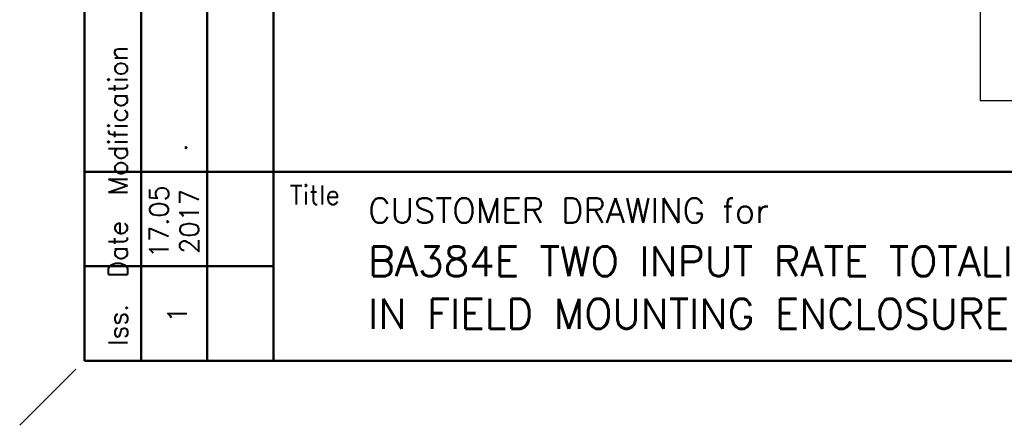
# Model space of a CAD drawing. Extents: x 0 to 501, y 0 to 279.
# Tile 1 of 12: x 0 to 99, y 0 to 41. Entities that reach past the tile are written whole.
import ezdxf

# ---------------------------------------------------------------- set-up
doc = ezdxf.new("R2010")
doc.units = 0
doc.header["$LTSCALE"] = 0.5
doc.header["$MEASUREMENT"] = 0
doc.layers.get('Defpoints').update_dxf_attribs({"color": 104, "lineweight": 0})
doc.layers.add('FORMAT', color=7, linetype='Continuous')
doc.layers.add('TEXT', color=5, linetype='Continuous')
doc.styles.add('ROMANS', font='romans', dxfattribs={"height": 2.5})

# ---------------------------------------------------------------- blocks, each defined once
blk = doc.blocks.new('FORMAT-FIXED')
at = {"layer": 'Defpoints'}
blk.add_line((0, 0), (5.658, 5.658), dxfattribs=at)
at = {"layer": 'FORMAT', "color": 1, "lineweight": 50}
for p, q in [((6.5, 272.238), (6.5, 6.5)), ((25.5, 272.238), (25.5, 6.5)), ((12.2, 99.336), (12.2, 6.5)), ((18.85, 99.336), (18.85, 6.5)), ((6.5, 25.5), (189.375, 25.5)), ((6.5, 16), (25.5, 16)), ((6.5, 6.5), (189.375, 6.5))]:
    blk.add_line(p, q, dxfattribs=at)
at = {"layer": 'FORMAT', "color": 7, "linetype": 'Continuous', "style": 'ROMANS'}
blk.add_text('Iss.  Date  Modification                   Ckd.  Appd.', height=1.9, rotation=90, dxfattribs=at).set_placement((10.825, 7.99))
blk.add_text('Title', height=1.9, dxfattribs=at).set_placement((27.142, 22.229))

msp = doc.modelspace()

# ---------------------------------------------------------------- linework, layer by layer
for p in [(96.552, 159.368), (101.378, 32.656)]:
    msp.add_line(p, (96.552, 32.656))

# ---------------------------------------------------------------- block references
at = {"layer": 'FORMAT'}
msp.add_blockref('FORMAT-FIXED', (0, 0), dxfattribs=at)

# ---------------------------------------------------------------- texts
at = {"color": 7, "linetype": 'Continuous', "style": 'ROMANS'}
for s, p in [('.', (16.788, 27.533)), ('17.05', (14.954, 16.816)), ('2017', (17.992, 17.248)), ('1', (16.788, 10.336))]:
    msp.add_text(s, height=1.9, rotation=90, dxfattribs=at).set_placement(p)
at = {"layer": 'TEXT', "style": 'ROMANS'}
for s, height, p in [('CUSTOMER DRAWING for  ', 2.5, (35.027, 20.361)), ('BA384E TWO INPUT RATE TOTALISER', 3, (35.027, 15.001)), ('IN FIELD MOUNTING ENCLOSURE', 3, (35.027, 9.72))]:
    msp.add_text(s, height=height, dxfattribs=at).set_placement(p)

doc.saveas('drawing.dxf')
